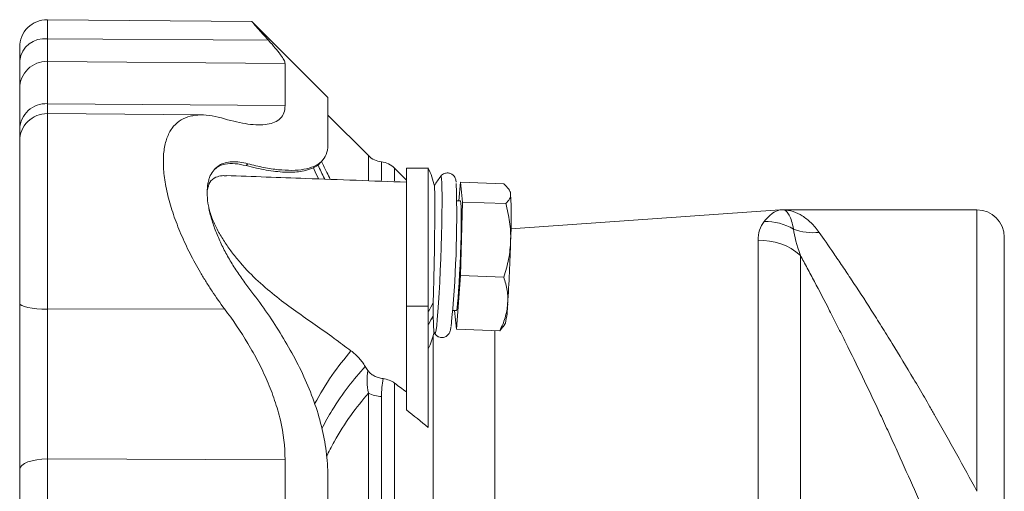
# Model space of a CAD drawing. Header units: millimetres. Extents: x 148 to 744, y 26 to 575.
# Tile 4 of 5: x 156 to 335, y 487 to 573. Entities that reach past the tile are written whole.
import ezdxf

# ---------------------------------------------------------------- set-up
doc = ezdxf.new("R2010")
doc.units = ezdxf.units.MM

msp = doc.modelspace()

# ---------------------------------------------------------------- linework, layer by layer
at = {"color": 7, "linetype": 'Continuous', "lineweight": 15}
for p, q in [((197.97, 572.54), (160.66, 572.87)), ((211.79, 558.69), (197.97, 572.51)), ((155.61, 567.87), (155.61, 565.45)), ((155.61, 560.35), (155.61, 565.45)), ((203.99, 564.91), (203.99, 557.23)), ((155.61, 552.96), (155.61, 560.35)), ((211.79, 558.69), (211.79, 550.03)), ((188.88, 555.52), (160.66, 555.77)), ((219.18, 548.11), (211.79, 555.5)), ((155.61, 550.77), (155.61, 552.96)), ((155.61, 521.21), (155.61, 550.77)), ((197.23, 546.63), (196.9, 546.29)), ((226.11, 543.66), (223.95, 545.82)), ((230.14, 545.84), (226.11, 545.84)), ((226.11, 545.84), (226.11, 520.7)), ((235.95, 543.25), (235.7, 539.88)), ((236.31, 539.66), (235.95, 543.25)), ((235.95, 543.25), (243.87, 542.96)), ((245.05, 541.51), (244.9, 541.77)), ((235.96, 539.87), (235.29, 539.89)), ((235.95, 526.28), (236.31, 539.66)), ((236.31, 539.66), (244.23, 539.36)), ((294.22, 538.21), (245.17, 534.78)), ((330.11, 538.24), (294.91, 538.24)), ((335.11, 533.24), (335.11, 462.24)), ((235.22, 516.49), (235.95, 526.28)), ((235.95, 526.28), (243.87, 525.99)), ((155.61, 521.21), (155.61, 490.94)), ((226.11, 520.7), (226.11, 501.79)), ((230.11, 520.67), (230.11, 498.6)), ((234.55, 519.9), (235.22, 519.88)), ((234.88, 519.89), (235.22, 516.49)), ((243.75, 516.91), (244.16, 517.57)), ((235.22, 516.49), (243.14, 516.2)), ((243.14, 516.2), (243.72, 516.92)), ((203.99, 465.89), (203.99, 492.72)), ((155.61, 490.94), (155.61, 465.14)), ((211.79, 489.71), (211.79, 403.26))]:
    msp.add_line(p, q, dxfattribs=at)
at = {"color": 8, "linetype": 'Continuous', "lineweight": 0}
for p, q in [((160.66, 569.39), (160.66, 572.87)), ((160.66, 569.39), (160.66, 565.28)), ((160.66, 569.39), (200.97, 569.11)), ((160.66, 565.28), (160.66, 557.57)), ((160.66, 565.28), (203.99, 564.91)), ((160.66, 557.57), (160.66, 555.77)), ((160.66, 557.57), (203.99, 557.23)), ((160.66, 555.77), (160.66, 520.14)), ((219.18, 543.63), (219.18, 548.11)), ((221.57, 546.96), (221.57, 543.55)), ((223.95, 545.82), (223.95, 543.5)), ((294.22, 538.21), (294.22, 538.21)), ((330.11, 486.97), (330.11, 538.24)), ((290.23, 368.8), (290.23, 532.61)), ((297.94, 529.94), (297.94, 371.21)), ((226.11, 520.7), (230.11, 520.7)), ((160.66, 520.14), (192.96, 520.2)), ((160.66, 492.86), (160.66, 520.14)), ((230.98, 515.2), (230.98, 377.77)), ((242.25, 516.23), (242.25, 376.74)), ((223.95, 506.67), (223.95, 386.31)), ((219.18, 388.11), (219.18, 504.87)), ((221.57, 504.21), (221.57, 388.77)), ((160.66, 465.95), (160.66, 492.86)), ((160.66, 492.86), (203.99, 492.72))]:
    msp.add_line(p, q, dxfattribs=at)
at = {"color": 8, "linetype": 'Continuous', "lineweight": 0, "flags": 128}
for points in [[(231.3, 515.69), (231.34, 515.66), (231.42, 515.85), (231.52, 516.36), (231.63, 517.18), (231.74, 518.29), (231.85, 519.68), (231.96, 521.3), (232.07, 523.11), (232.18, 525.09), (232.28, 527.18), (232.37, 529.33), (232.45, 531.5), (232.51, 533.63), (232.56, 535.68), (232.59, 537.61), (232.61, 539.35), (232.61, 540.89), (232.59, 542.18), (232.56, 543.18), (232.51, 543.89), (232.45, 544.28), (232.37, 544.35), (232.36, 544.33)], [(160.66, 520.14), (159.68, 520.16), (158.73, 520.22), (157.86, 520.32), (157.09, 520.45), (156.47, 520.61), (156, 520.8), (155.71, 521), (155.61, 521.21)], [(160.66, 492.86), (159.68, 492.83), (158.73, 492.72), (157.86, 492.54), (157.09, 492.31), (156.47, 492.01), (156, 491.68), (155.71, 491.32), (155.61, 490.94)]]:
    msp.add_lwpolyline(points, dxfattribs=at)
at = {"color": 7, "linetype": 'Continuous', "lineweight": 15, "flags": 128}
for points in [[(245.12, 541.12), (245.07, 541.43), (245.05, 541.51)], [(235.22, 519.88), (235.28, 520), (235.36, 520.44), (235.45, 521.18), (235.54, 522.2), (235.63, 523.46), (235.73, 524.93), (235.81, 526.57), (235.89, 528.3), (235.96, 530.09), (236.02, 531.87), (236.07, 533.59), (236.1, 535.18), (236.11, 536.61), (236.1, 537.82), (236.08, 538.77), (236.05, 539.44), (236, 539.8), (235.96, 539.87)]]:
    msp.add_lwpolyline(points, dxfattribs=at)
at = {"color": 7, "linetype": 'Continuous', "lineweight": 15}
for centre, radius, start, end in [((160.61, 567.87), 5, 89.5, 180), ((160.61, 550.77), 5, 89.5, 180), ((222.01, 550.94), 4, 225, 263.6248), ((221.12, 542.99), 4, 45, 83.6248), ((215.61, 539.07), 16, 12.6751, 25.0096), ((252.34, 529.25), 25.03, 142.9276, 147.6646), ((39.55, 537.01), 195.73, 354.1353, 1.7621), ((145.85, 536.88), 99.36, 357.5527, 2.4473), ((294.96, 528.24), 10, 90.2939, 94.2941), ((330.11, 533.24), 5, 0, 90), ((-23.21, 539.43), 268.41, 356.0736, 358.5487), ((226.38, 521.46), 18.2, 347.6747, 358.7349), ((215.61, 519.66), 16, 334.9911, 346.4046), ((252.34, 529.25), 25.03, 212.0621, 212.8279)]:
    msp.add_arc(centre, radius, start, end, dxfattribs=at)
at = {"color": 8, "linetype": 'Continuous', "lineweight": 0}
for centre, radius, start, end in [((160.15, 564.84), 4.58, 83.6221, 172.3485), ((160.58, 560.32), 4.97, 89.128, 179.6136), ((160.43, 552.76), 4.82, 87.3216, 177.5827), ((294.88, 528.51), 9.72, 89.8178, 93.9309), ((291.59, 525.98), 10.13, 59.7291, 91.4355), ((300.22, 543.82), 9.75, 248.7778, 276.6549), ((290.96, 522.28), 10.36, 47.6631, 94.0386), ((222.17, 524.98), 9.53, 326.4548, 337.7816), ((222.17, 522.64), 9.53, 326.4581, 337.6481), ((221.82, 509.77), 5.57, 241.7317, 267.3762)]:
    msp.add_arc(centre, radius, start, end, dxfattribs=at)
at = {"color": 7, "linetype": 'Continuous', "lineweight": 15}
for points, knots in [([(200.97, 569.11), (200.6, 569.53), (199.84, 570.37), (198.81, 571.54), (198.17, 572.28), (197.92, 572.56), (197.96, 572.52), (197.97, 572.51)], [0, 0, 0, 0, 0.214463, 0.434043, 0.751887, 0.946406, 1, 1, 1, 1]), ([(200.97, 569.11), (201.42, 568.61), (201.83, 568.14), (202.38, 567.48), (202.56, 567.27), (202.88, 566.86), (203.03, 566.67), (203.43, 566.12), (203.64, 565.8), (203.85, 565.4), (203.9, 565.29), (203.97, 565.08), (203.99, 564.99), (203.99, 564.91)], [0, 0, 0, 0, 0.25, 0.25, 0.375, 0.375, 0.5, 0.5, 0.75, 0.75, 0.875, 0.875, 1, 1, 1, 1]), ([(203.99, 557.23), (203.99, 556.23), (203.69, 555.47), (202.85, 554.62), (202.5, 554.39), (201.69, 554.03), (201.23, 553.91), (200.23, 553.75), (199.68, 553.71), (198.5, 553.73), (197.88, 553.78), (195.9, 554.04), (194.47, 554.37), (192.96, 554.82)], [0, 0, 0, 0, 0.25, 0.25, 0.375, 0.375, 0.5, 0.5, 0.625, 0.625, 0.75, 0.75, 1, 1, 1, 1]), ([(192.96, 554.82), (191.39, 555.29), (189.93, 555.54), (188.27, 555.52), (187.94, 555.5), (187.3, 555.42), (186.99, 555.36), (186.1, 555.14), (185.54, 554.91), (184.54, 554.3), (184.08, 553.92), (183.48, 553.22), (183.29, 552.96), (182.95, 552.41), (182.79, 552.11), (182.38, 551.16), (182.16, 550.46), (181.95, 549.27), (181.89, 548.85), (181.82, 547.98), (181.8, 547.52), (181.8, 546.12), (181.87, 545.13), (182.08, 543.56), (182.17, 543.03), (182.38, 541.93), (182.5, 541.37), (182.92, 539.68), (183.26, 538.53), (183.85, 536.78), (184.07, 536.2), (184.52, 535.01), (184.76, 534.42), (185.53, 532.63), (186.08, 531.45), (187.26, 529.11), (187.9, 527.95), (188.91, 526.23), (189.25, 525.66), (189.96, 524.53), (190.32, 523.98), (191.41, 522.33), (192.17, 521.25), (192.96, 520.2)], [0, 0, 0, 0, 0.125, 0.125, 0.15625, 0.15625, 0.1875, 0.1875, 0.25, 0.25, 0.3125, 0.3125, 0.34375, 0.34375, 0.375, 0.375, 0.4375, 0.4375, 0.46875, 0.46875, 0.5, 0.5, 0.5625, 0.5625, 0.59375, 0.59375, 0.625, 0.625, 0.6875, 0.6875, 0.71875, 0.71875, 0.75, 0.75, 0.8125, 0.8125, 0.875, 0.875, 0.90625, 0.90625, 0.9375, 0.9375, 1, 1, 1, 1]), ([(197.23, 546.63), (198.21, 546.36), (199.17, 546.14), (201.03, 545.78), (201.92, 545.64), (203.64, 545.46), (204.46, 545.42), (206.01, 545.44), (206.74, 545.5), (208.09, 545.74), (208.7, 545.91), (209.79, 546.39), (210.25, 546.69), (211, 547.42), (211.3, 547.84), (211.69, 548.83), (211.79, 549.4), (211.79, 550.03)], [0, 0, 0, 0, 0.125, 0.125, 0.25, 0.25, 0.375, 0.375, 0.5, 0.5, 0.625, 0.625, 0.75, 0.75, 0.875, 0.875, 1, 1, 1, 1]), ([(197.23, 546.63), (196.71, 546.76), (196.21, 546.86), (195.24, 546.98), (194.77, 547.01), (193.88, 546.97), (193.46, 546.9), (192.67, 546.68), (192.3, 546.53), (191.62, 546.11), (191.32, 545.85), (190.78, 545.23), (190.55, 544.88), (190.27, 544.25), (190.19, 544.03), (190.05, 543.56), (189.99, 543.31), (189.84, 542.54), (189.79, 541.98), (189.79, 541.38)], [0, 0, 0, 0, 0.125, 0.125, 0.25, 0.25, 0.375, 0.375, 0.5, 0.5, 0.625, 0.625, 0.75, 0.75, 0.8125, 0.8125, 0.875, 0.875, 1, 1, 1, 1]), ([(196.9, 546.29), (196.21, 546.44), (194.83, 546.74), (193.12, 546.62), (191.82, 546.22), (191.25, 545.68), (191.02, 545.46)], [0, 0, 0, 0, 0.2915018, 0.5827343, 0.8329446, 1, 1, 1, 1]), ([(209.15, 545.91), (208.82, 545.74), (208.46, 545.61), (207.67, 545.38), (207.24, 545.29), (205.91, 545.09), (204.94, 545.06), (202.85, 545.15), (201.73, 545.28), (199.39, 545.68), (198.16, 545.95), (196.9, 546.29)], [0, 0, 0, 0, 0.125, 0.125, 0.25, 0.25, 0.5, 0.5, 0.75, 0.75, 1, 1, 1, 1]), ([(209.15, 545.91), (209.38, 546.02), (209.83, 546.24), (209.93, 546.31), (209.98, 546.34)], [0, 0, 0, 0, 0.51568, 1, 1, 1, 1]), ([(209.98, 546.33), (210.03, 546.39), (210.3, 546.68), (210.57, 546.98), (210.79, 547.22)], [0, 0, 0, 0, 0.176076, 1, 1, 1, 1]), ([(230.11, 545.83), (230.11, 545.78), (230.11, 545.67), (230.11, 544.75), (230.11, 543.36), (230.11, 542.02), (230.11, 541.35)], [0, 0, 0, 0, 0.2496043, 0.4997363, 0.7498681, 1, 1, 1, 1]), ([(189.83, 541.87), (189.94, 542.34), (190.2, 543.43), (191.25, 544.18), (192.33, 544.5), (193.04, 544.45), (193.29, 544.44)], [0, 0, 0, 0, 0.261389, 0.597703, 0.857614, 1, 1, 1, 1]), ([(226.11, 543.28), (220, 543.5), (209.06, 543.9), (198.12, 544.3), (193.29, 544.48)], [0, 0, 0, 0, 0.558675, 1, 1, 1, 1]), ([(235.18, 543.27), (235.17, 543.37), (235.14, 543.55), (235.08, 543.81), (234.96, 544.14), (234.69, 544.52), (234.26, 544.84), (233.69, 544.99), (233.12, 544.92), (232.68, 544.68), (232.42, 544.43), (232.34, 544.3), (232.31, 544.25)], [0, 0, 0, 0, 0.163397, 0.302974, 0.412498, 0.496874, 0.590808, 0.690774, 0.7977, 0.882354, 0.957025, 1, 1, 1, 1]), ([(231.21, 542.58), (231.22, 542.56), (231.24, 542.52), (231.26, 542.05), (231.28, 541.21), (231.29, 540.02), (231.29, 538.53), (231.29, 536.8), (231.27, 534.85), (231.25, 532.77), (231.22, 530.58), (231.18, 528.38), (231.13, 526.21), (231.07, 523.78), (231.02, 522.28), (230.99, 521.38)], [0, 0, 0, 0, 0.0352504, 0.113055, 0.188937, 0.267005, 0.3431402, 0.4214776, 0.4977044, 0.576149, 0.6522404, 0.7305537, 0.806376, 0.8844113, 1, 1, 1, 1]), ([(243.87, 542.96), (244.22, 542.65), (244.52, 542.34), (244.95, 541.73), (245.09, 541.43), (245.12, 541.12)], [0, 0, 0, 0, 0.5, 0.5, 1, 1, 1, 1]), ([(197.23, 524.21), (196.71, 524.88), (196.21, 525.56), (195.24, 526.97), (194.77, 527.69), (193.88, 529.15), (193.46, 529.88), (192.67, 531.38), (192.3, 532.13), (191.62, 533.65), (191.32, 534.41), (190.78, 535.9), (190.55, 536.63), (190.27, 537.72), (190.19, 538.08), (190.05, 538.79), (189.99, 539.13), (189.84, 540.14), (189.79, 540.78), (189.79, 541.38)], [0, 0, 0, 0, 0.125, 0.125, 0.25, 0.25, 0.375, 0.375, 0.5, 0.5, 0.625, 0.625, 0.75, 0.75, 0.8125, 0.8125, 0.875, 0.875, 1, 1, 1, 1]), ([(230.11, 541.35), (230.11, 540.02), (230.11, 538.43), (230.11, 534.97), (230.11, 533.09), (230.11, 529.31), (230.11, 527.41), (230.11, 523.83), (230.11, 522.15), (230.11, 520.7)], [0, 0, 0, 0, 0.25, 0.25, 0.5, 0.5, 0.75, 0.75, 1, 1, 1, 1]), ([(245.12, 541.12), (245.13, 540.97), (245.12, 540.82), (245.06, 540.52), (245, 540.37), (244.76, 539.93), (244.53, 539.64), (244.23, 539.36)], [0, 0, 0, 0, 0.25, 0.25, 0.5, 0.5, 1, 1, 1, 1]), ([(244.23, 539.36), (244.53, 538.26), (244.77, 537.15), (245.08, 534.9), (245.15, 533.77), (245.12, 532.64)], [0, 0, 0, 0, 0.5, 0.5, 1, 1, 1, 1]), ([(216, 512.56), (214.98, 513.32), (212.81, 514.94), (209.47, 517.32), (205.97, 519.73), (202.49, 522.29), (199.08, 525.16), (196.38, 527.91), (194.41, 530.32), (193.06, 532.19), (191.86, 534.17), (190.77, 536.29), (190.36, 537.68), (190.14, 538.41)], [0, 0, 0, 0, 0.106229, 0.227509, 0.349864, 0.471497, 0.591436, 0.710675, 0.767174, 0.823633, 0.880625, 0.937516, 1, 1, 1, 1]), ([(245.12, 532.64), (245.1, 532.07), (245.06, 531.5), (244.93, 530.37), (244.85, 529.82), (244.52, 528.16), (244.22, 527.07), (243.87, 525.99)], [0, 0, 0, 0, 0.25, 0.25, 0.5, 0.5, 1, 1, 1, 1]), ([(243.87, 525.99), (244.13, 525.18), (244.34, 524.35), (244.6, 522.71), (244.64, 521.88), (244.57, 521.05)], [0, 0, 0, 0, 0.5, 0.5, 1, 1, 1, 1]), ([(197.23, 524.21), (198.21, 522.95), (199.17, 521.66), (201.03, 519.03), (201.92, 517.69), (203.64, 514.97), (204.46, 513.59), (206.01, 510.76), (206.74, 509.32), (208.09, 506.37), (208.7, 504.88), (209.79, 501.85), (210.25, 500.34), (211, 497.3), (211.3, 495.79), (211.69, 492.74), (211.79, 491.21), (211.79, 489.71)], [0, 0, 0, 0, 0.125, 0.125, 0.25, 0.25, 0.375, 0.375, 0.5, 0.5, 0.625, 0.625, 0.75, 0.75, 0.875, 0.875, 1, 1, 1, 1]), ([(244.57, 521.05), (244.54, 520.64), (244.49, 520.23), (244.33, 519.4), (244.22, 518.99), (243.85, 517.77), (243.52, 516.98), (243.14, 516.2)], [0, 0, 0, 0, 0.25, 0.25, 0.5, 0.5, 1, 1, 1, 1]), ([(203.99, 492.72), (203.99, 495.1), (203.69, 497.5), (202.85, 501.11), (202.5, 502.32), (201.69, 504.73), (201.23, 505.92), (200.23, 508.25), (199.68, 509.4), (198.5, 511.67), (197.88, 512.78), (195.9, 516.08), (194.47, 518.18), (192.96, 520.2)], [0, 0, 0, 0, 0.25, 0.25, 0.375, 0.375, 0.5, 0.5, 0.625, 0.625, 0.75, 0.75, 1, 1, 1, 1]), ([(231.16, 515.98), (231.15, 515.96), (231.14, 515.86), (231.11, 516.24), (231.06, 517.03), (231.01, 518.25), (230.98, 519.02)], [0, 0, 0, 0, 0.063622, 0.307586, 0.558656, 1, 1, 1, 1]), ([(231.26, 515.77), (231.27, 515.74), (231.33, 515.62), (231.58, 515.33), (232.03, 515.04), (232.61, 514.94), (233.15, 515.05), (233.56, 515.3), (233.82, 515.58), (233.98, 515.84), (234.08, 516.08), (234.15, 516.35), (234.2, 516.57), (234.23, 516.79), (234.24, 516.85)], [0, 0, 0, 0, 0.025273, 0.099717, 0.182479, 0.269425, 0.357195, 0.428168, 0.491887, 0.553949, 0.629493, 0.741335, 0.932158, 1, 1, 1, 1]), ([(216, 512.56), (216.56, 512.15), (217.05, 511.7), (217.7, 510.99), (217.91, 510.74), (218.28, 510.23), (218.45, 509.97), (218.6, 509.7)], [0, 0, 0, 0, 0.5, 0.5, 0.75, 0.75, 1, 1, 1, 1]), ([(219.07, 508.96), (219.21, 508.77), (219.38, 508.59), (219.77, 508.27), (219.99, 508.12), (220.47, 507.87), (220.72, 507.76), (221.27, 507.59), (221.56, 507.53), (221.85, 507.49)], [0, 0, 0, 0, 0.25, 0.25, 0.5, 0.5, 0.75, 0.75, 1, 1, 1, 1]), ([(221.85, 507.49), (222.24, 507.43), (222.63, 507.33), (223.34, 507.06), (223.67, 506.88), (223.95, 506.67)], [0, 0, 0, 0, 0.5, 0.5, 1, 1, 1, 1])]:
    msp.add_open_spline(points, degree=3, knots=knots, dxfattribs=at)
at = {"color": 8, "linetype": 'Continuous', "lineweight": 0}
for points, knots in [([(210.09, 543.86), (209.82, 544.45), (209.5, 545.15), (209.2, 545.81), (209.15, 545.91)], [0, 0, 0, 0, 0.849459, 1, 1, 1, 1]), ([(211.22, 543.82), (211.2, 543.86), (210.78, 544.75), (210.38, 545.57), (210.01, 546.36)], [0, 0, 0, 0, 0.037461, 1, 1, 1, 1]), ([(210.61, 547.03), (210.94, 546.37), (211.46, 545.32), (212.02, 544.2), (212.22, 543.79)], [0, 0, 0, 0, 0.6315422, 1, 1, 1, 1]), ([(291.33, 536.11), (291.87, 536.75), (292.36, 537.25), (293.3, 537.95), (293.76, 538.16), (294.22, 538.21)], [0, 0, 0, 0, 0.5, 0.5, 1, 1, 1, 1]), ([(301.35, 534.13), (301.12, 534.46), (300.88, 534.77), (300.38, 535.36), (300.13, 535.63), (299.36, 536.38), (298.83, 536.79), (297.2, 537.81), (296.07, 538.18), (294.91, 538.23)], [0, 0, 0, 0, 0.125, 0.125, 0.25, 0.25, 0.5, 0.5, 1, 1, 1, 1]), ([(294.91, 538.23), (295.09, 538.2), (295.26, 538.11), (295.59, 537.78), (295.75, 537.56), (296.06, 536.97), (296.21, 536.62), (296.47, 535.77), (296.59, 535.28), (296.69, 534.73)], [0, 0, 0, 0, 0.25, 0.25, 0.5, 0.5, 0.75, 0.75, 1, 1, 1, 1]), ([(301.35, 534.13), (302.14, 533.02), (303.04, 531.73), (304.54, 529.55), (305.06, 528.78), (306.15, 527.17), (306.71, 526.33), (308.42, 523.75), (309.62, 521.92), (311.47, 519.02), (312.1, 518.03), (313.06, 516.5), (313.38, 515.98), (314.03, 514.94), (314.35, 514.42), (315.97, 511.79), (317.28, 509.63), (319.24, 506.33), (319.9, 505.21), (320.88, 503.52), (321.21, 502.95), (321.87, 501.81), (322.2, 501.24), (323.84, 498.37), (325.13, 496.09), (327.65, 491.52), (328.89, 489.24), (330.11, 486.97)], [0, 0, 0, 0, 0.125, 0.125, 0.1875, 0.1875, 0.25, 0.25, 0.375, 0.375, 0.4375, 0.4375, 0.46875, 0.46875, 0.5, 0.5, 0.625, 0.625, 0.6875, 0.6875, 0.71875, 0.71875, 0.75, 0.75, 0.875, 0.875, 1, 1, 1, 1]), ([(321.23, 481.49), (320.29, 483.68), (319.33, 485.89), (317.38, 490.3), (316.39, 492.52), (314.88, 495.85), (314.37, 496.96), (313.6, 498.63), (313.34, 499.18), (312.83, 500.29), (312.57, 500.84), (311.29, 503.58), (310.27, 505.72), (308.24, 509.94), (307.23, 512), (305.97, 514.53), (305.72, 515.03), (305.22, 516.03), (304.97, 516.52), (304.23, 517.98), (303.75, 518.93), (302.31, 521.72), (301.39, 523.49), (300.05, 526.01), (299.62, 526.83), (298.76, 528.42), (298.34, 529.2), (297.94, 529.94)], [0, 0, 0, 0, 0.125, 0.125, 0.25, 0.25, 0.3125, 0.3125, 0.34375, 0.34375, 0.375, 0.375, 0.5, 0.5, 0.625, 0.625, 0.65625, 0.65625, 0.6875, 0.6875, 0.75, 0.75, 0.875, 0.875, 0.9375, 0.9375, 1, 1, 1, 1]), ([(209.37, 502.9), (210.4, 504.68), (212.51, 508.29), (214.82, 511.12), (216, 512.56)], [0, 0, 0, 0, 0.491677, 1, 1, 1, 1]), ([(210.68, 498.41), (211.31, 499.54), (212.84, 502.32), (215.48, 506.14), (217.55, 508.51), (218.6, 509.7)], [0, 0, 0, 0, 0.255638, 0.626384, 1, 1, 1, 1]), ([(219.18, 504.87), (219.04, 505.55), (218.98, 506.24), (218.95, 507.61), (218.99, 508.29), (219.07, 508.96)], [0, 0, 0, 0, 0.5, 0.5, 1, 1, 1, 1]), ([(221.85, 507.49), (221.76, 506.96), (221.7, 506.42), (221.6, 505.32), (221.57, 504.77), (221.57, 504.21)], [0, 0, 0, 0, 0.5, 0.5, 1, 1, 1, 1]), ([(219.18, 504.87), (218.1, 503.54), (215.94, 500.89), (213.39, 496.95), (211.99, 494.18), (211.53, 493.26)], [0, 0, 0, 0, 0.398215, 0.800036, 1, 1, 1, 1])]:
    msp.add_open_spline(points, degree=3, knots=knots, dxfattribs=at)
for points in [[(290.23, 532.61), (290.23, 534.04), (290.59, 535.2), (291.33, 536.11)], [(296.69, 534.73), (296.85, 533.42), (297.27, 531.82), (297.94, 529.94)]]:
    msp.add_open_spline(points, degree=3, dxfattribs=at)
at = {"color": 7, "linetype": 'Continuous', "lineweight": 15}
for points in [[(230.11, 520.7), (230.11, 520.69), (230.11, 520.68), (230.11, 520.67)], [(230.98, 519.02), (230.96, 519.74), (230.96, 520.52), (230.99, 521.38)], [(218.6, 509.7), (218.74, 509.45), (218.9, 509.2), (219.07, 508.96)], [(226.11, 505.06), (225.39, 505.6), (224.67, 506.13), (223.95, 506.67)], [(230.11, 498.6), (228.78, 499.67), (227.45, 500.73), (226.11, 501.79)]]:
    msp.add_open_spline(points, degree=3, dxfattribs=at)

doc.saveas('drawing.dxf')
